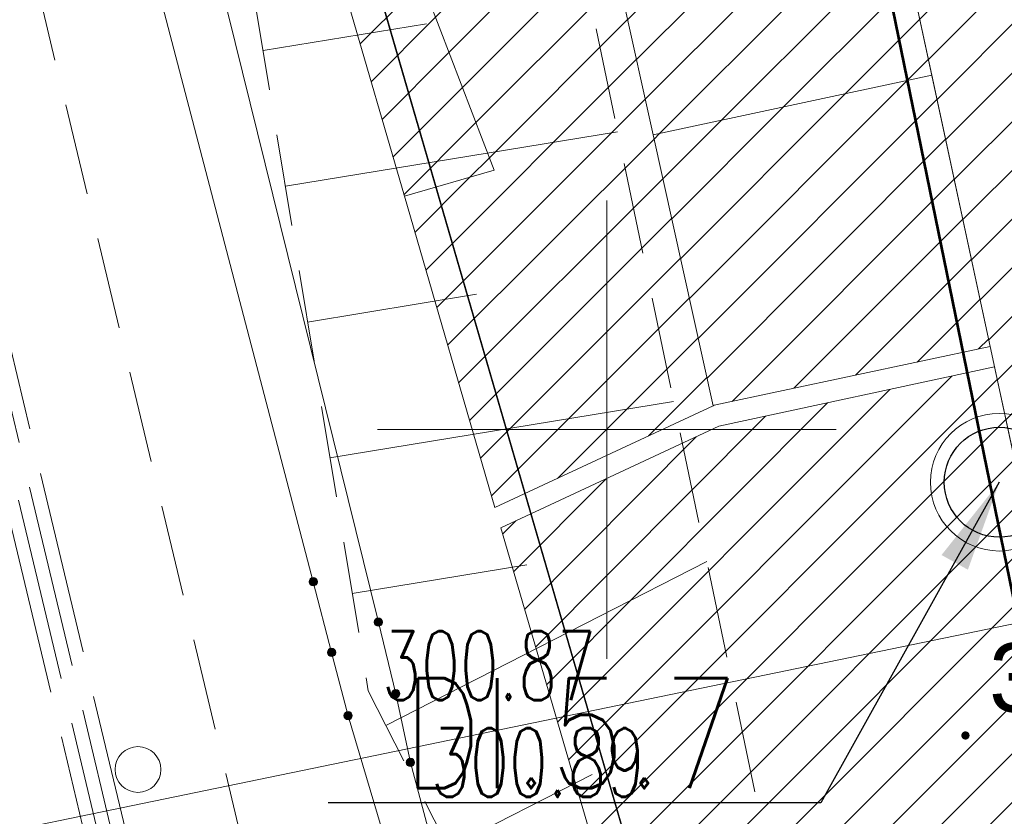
# Model space of a CAD drawing. Header units: metres. Extents: x 6567444 to 13135881, y 5574237 to 11149086.
# Tile 30 of 212: x 6567843.6 to 6567854.33, y 5574445.78 to 5574454.47. Entities that reach past the tile are written whole.
import ezdxf
from ezdxf.enums import TextEntityAlignment as Align

# ---------------------------------------------------------------- set-up
doc = ezdxf.new("R2010")
doc.units = ezdxf.units.M
for name, pattern in [('_MDCP$0$L_0_03', [1, 0.5, -0.5]), ('_MDCP$0$L_0_04', [1.5, 1, -0.5]), ('_MDCP$0$L_2_50', [2.5, 2, -0.5]), ('GE.I.6640.1.468.2024_MDCP_dodatkowe pomiary_12.03.2026$0$L_0_03', [1, 0.5, -0.5]), ('GE.I.6640.1.468.2024_MDCP_dodatkowe pomiary_12.03.2026$0$L_0_04', [1.5, 1, -0.5]), ('GE.I.6640.1.468.2024_MDCP_dodatkowe pomiary_12.03.2026$0$L_2_50', [2.5, 2, -0.5])]:
    doc.linetypes.add(name, pattern=pattern)
for name, color, linetype, lineweight in [('_MDCP$0$EGB_DzialkaEwidencyjna', 7, 'Continuous', 18), ('_MDCP$0$EGB_Klasouzytek', 92, 'Continuous', 18), ('_MDCP$0$EGB_KonturUzytkuGruntowego', 92, 'Continuous', 18), ('_MDCP$0$GES_InneUrzadzeniaTowarzyszace_P', 7, 'Continuous', 18), ('_MDCP$0$GES_PrzewodCieplowniczy', 212, 'Continuous', 18), ('_MDCP$0$GES_PrzewodElektroenergetyczny_Projektowany', 7, 'Continuous', 18), ('_MDCP$0$GES_Rzedna', 7, 'Continuous', 18), ('_MDCP$0$KR_ObiektKarto', 7, 'Continuous', 18), ('_MDCP$0$OT_Komunikacja', 7, 'Continuous', 18), ('_MDCP$0$OT_Skarpa', 7, 'Continuous', 18), ('_MDCP$0$OTRN', 7, 'Continuous', 13), ('_MDCP$0$Z_GRANICE SPRAWDZONE', 100, 'Continuous', 30), ('_MDCP$1$GES_PrzewodWodociagowy', 5, 'Continuous', 18), ('_MDCP$1$PARSI', 7, 'Continuous', 20), ('_TT_KAN_D', 96, 'Continuous', 50), ('_TT_KAN_D_Opis_PKT_I', 7, 'Continuous', 30), ('_TT_KAN_D_Opis_PKT_II', 7, 'Continuous', 30), ('GE.I.6640.1.468.2024_MDCP_dodatkowe pomiary_12.03.2026$0$EGB_DzialkaEwidencyjna', 7, 'Continuous', 18), ('GE.I.6640.1.468.2024_MDCP_dodatkowe pomiary_12.03.2026$0$EGB_Klasouzytek', 92, 'Continuous', 18), ('GE.I.6640.1.468.2024_MDCP_dodatkowe pomiary_12.03.2026$0$EGB_KonturUzytkuGruntowego', 92, 'Continuous', 18), ('GE.I.6640.1.468.2024_MDCP_dodatkowe pomiary_12.03.2026$0$GES_InneUrzadzeniaTowarzyszace_P', 7, 'Continuous', 18), ('GE.I.6640.1.468.2024_MDCP_dodatkowe pomiary_12.03.2026$0$GES_PrzewodCieplowniczy', 212, 'Continuous', 18), ('GE.I.6640.1.468.2024_MDCP_dodatkowe pomiary_12.03.2026$0$GES_PrzewodElektroenergetyczny_Projektowany', 7, 'Continuous', 18), ('GE.I.6640.1.468.2024_MDCP_dodatkowe pomiary_12.03.2026$0$GES_PrzewodWodociagowy', 5, 'Continuous', 18), ('GE.I.6640.1.468.2024_MDCP_dodatkowe pomiary_12.03.2026$0$GES_Rzedna', 7, 'Continuous', 18), ('GE.I.6640.1.468.2024_MDCP_dodatkowe pomiary_12.03.2026$0$KR_ObiektKarto', 7, 'Continuous', 18), ('GE.I.6640.1.468.2024_MDCP_dodatkowe pomiary_12.03.2026$0$OT_Komunikacja', 7, 'Continuous', 18), ('GE.I.6640.1.468.2024_MDCP_dodatkowe pomiary_12.03.2026$0$OT_Skarpa', 7, 'Continuous', 18), ('GE.I.6640.1.468.2024_MDCP_dodatkowe pomiary_12.03.2026$0$OTRN', 7, 'Continuous', 13), ('GE.I.6640.1.468.2024_MDCP_dodatkowe pomiary_12.03.2026$0$PARSI', 7, 'Continuous', 20), ('GE.I.6640.1.468.2024_MDCP_dodatkowe pomiary_12.03.2026$0$Z_GRANICE SPRAWDZONE', 100, 'Continuous', 30)]:
    doc.layers.add(name, color=color, linetype=linetype, lineweight=lineweight)
for name, color, linetype in [('_MDCP$0$OTRN_O', 7, 'Continuous'), ('FORMA - Arch 01 - PZT 1 Strefy', 7, 'Continuous'), ('GE.I.6640.1.468.2024_MDCP_dodatkowe pomiary_12.03.2026$0$OTRN_O', 7, 'Continuous')]:
    doc.layers.add(name, color=color, linetype=linetype)
doc.styles.add('_MDCP$0$BDOT', font='arial.ttf', dxfattribs={"width": 0.9})
doc.styles.add('_MDCP$0$STANDARD', font='simplex.shx')
doc.styles.add('GE.I.6640.1.468.2024_MDCP_dodatkowe pomiary_12.03.2026$0$BDOT', font='arial.ttf', dxfattribs={"width": 0.9})
doc.styles.add('GE.I.6640.1.468.2024_MDCP_dodatkowe pomiary_12.03.2026$0$STANDARD', font='simplex.shx')
doc.styles.add('ROMANS', font='romans.shx', dxfattribs={"width": 0.9})
doc.styles.get("Standard").update_dxf_attribs({"font": 'arial.ttf'})
doc.dimstyles.new('ISO-25', dxfattribs={"dimtxt": 2.5, "dimasz": 2.5, "dimexe": 1.25, "dimexo": 0.625, "dimtad": 1, "dimtxsty": 'Standard', "dimcen": 2.5, "dimadec": 0, "dimazin": 0, "dimtfac": 1, "dimtmove": 0, "dimatfit": 3, "dimfxl": 1, "dimarcsym": 0})
pattern_1 = [(45, (0, 0), (-0.2651650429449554, 0.2651650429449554), [])]

# ---------------------------------------------------------------- blocks, each defined once
blk = doc.blocks.new('_MDCP$0$other_SUPP')
at = {"color": 0, "linetype": 'Continuous', "lineweight": 18}
blk.add_circle((0, 0), 0.5, dxfattribs=at)
blk = doc.blocks.new('_MDCP$0$other_SUPS01_02')
at = {"linetype": 'Continuous', "lineweight": 13}
blk.add_hatch(color=0, dxfattribs=at).paths.add_polyline_path([(0, -0.090553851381, 1), (0, 0.090553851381, 1)])
at = {"color": 0, "linetype": 'Continuous', "lineweight": 13}
blk.add_circle((0, 0), 0.090553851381, dxfattribs=at)
blk = doc.blocks.new('_MDCP$0$OTRN')
at = {"layer": '_MDCP$0$OTRN', "color": 0, "const_width": 0.09}
blk.add_lwpolyline([(-0.045, 0, 1), (0.045, 0, 1)], format="xyb", close=True, dxfattribs=at)
at = {"layer": '_MDCP$0$OTRN_O', "color": 0, "style": '_MDCP$0$BDOT'}
blk.add_attdef('RZEDNA', (0.5138805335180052, 0.5151789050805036), '', height=1.5, dxfattribs=at)
blk = doc.blocks.new('_MDCP$1$mzsk')
at = {"layer": '_MDCP$1$PARSI', "color": 0}
for p, q in [((0, -5), (0, 5)), ((5, 0), (-5, 0))]:
    blk.add_line(p, q, dxfattribs=at)
blk = doc.blocks.new('_MDCP')
at = {"layer": '_MDCP$0$EGB_DzialkaEwidencyjna', "linetype": 'CONTINUOUS', "lineweight": 18}
for p, q in [((6567849.51, 5574552.26), (6567921.55, 5574569.11)), ((6567921.55, 5574569.11), (6567946.41, 5574443.1)), ((6567830.11, 5574547.72), (6567849.51, 5574552.26)), ((6567829, 5574518.49), (6567830.11, 5574547.72)), ((6567851.37, 5574441.53), (6567829, 5574518.49)), ((6567946.41, 5574443.1), (6567945.87, 5574426.93)), ((6567857.95, 5574413.39), (6567851.37, 5574441.53)), ((6567945.87, 5574426.93), (6567941.78, 5574411.28)), ((6567864.17, 5574367.81), (6567857.95, 5574413.39)), ((6567941.78, 5574411.28), (6567926.87, 5574389.48)), ((6567926.87, 5574389.48), (6567903.73, 5574376.76)), ((6567903.73, 5574376.76), (6567864.17, 5574367.81))]:
    blk.add_line(p, q, dxfattribs=at)
at = {"layer": '_MDCP$0$EGB_DzialkaEwidencyjna', "linetype": 'Continuous', "lineweight": 18}
blk.add_line((6567829.06977957, 5574518.249935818), (6567851.30022043, 5574441.770064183), dxfattribs=at)
at = {"layer": '_MDCP$0$EGB_Klasouzytek', "lineweight": 18}
blk.add_lwpolyline([(6567903.73, 5574376.76), (6567864.17, 5574367.81), (6567857.95, 5574413.39), (6567851.37, 5574441.53), (6567829, 5574518.49), (6567830.11, 5574547.72), (6567849.51, 5574552.26), (6567921.55, 5574569.11), (6567946.41, 5574443.1), (6567945.87, 5574426.93), (6567941.78, 5574411.28), (6567926.87, 5574389.48)], close=True, dxfattribs=at)
blk.add_lwpolyline([(6567843.287844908, 5574339.737509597), (6567840.22, 5574379.37), (6567837.969999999, 5574408.39), (6567824.54, 5574464.39), (6567815.07, 5574503.11), (6567813.39, 5574510.85), (6567812.91, 5574512.76), (6567809.639999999, 5574533.629999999), (6567810.66, 5574545.93), (6567811.96, 5574548.85), (6567814.7, 5574549.3), (6567819.81, 5574551.02), (6567841.639999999, 5574556.2), (6567848.19, 5574557.83), (6567849.51, 5574552.26), (6567830.11, 5574547.72), (6567829, 5574518.49), (6567851.37, 5574441.53), (6567857.95, 5574413.39), (6567862.49, 5574380.1), (6567864.17, 5574367.81), (6567869.98, 5574345.11), (6567862.17, 5574342.99), (6567862.140623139, 5574342.196567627)], dxfattribs=at)
at = {"layer": '_MDCP$0$EGB_KonturUzytkuGruntowego', "linetype": '_MDCP$0$L_0_03', "lineweight": 18, "flags": 128}
blk.add_lwpolyline([(6567864.17, 5574367.81), (6567862.49, 5574380.1), (6567857.95, 5574413.39), (6567851.37, 5574441.53), (6567829, 5574518.49), (6567830.11, 5574547.72), (6567849.51, 5574552.26), (6567921.55, 5574569.11), (6567946.41, 5574443.1), (6567945.87, 5574426.93), (6567941.78, 5574411.28), (6567926.87, 5574389.48), (6567903.73, 5574376.76)], close=True, dxfattribs=at)
at = {"layer": '_MDCP$0$EGB_KonturUzytkuGruntowego', "linetype": '_MDCP$0$L_0_03', "lineweight": 18}
blk.add_lwpolyline([(6567843.287844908, 5574339.737509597), (6567840.22, 5574379.37), (6567837.969999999, 5574408.39), (6567824.54, 5574464.39), (6567815.07, 5574503.11), (6567813.39, 5574510.85), (6567812.91, 5574512.76), (6567809.639999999, 5574533.629999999), (6567810.66, 5574545.93), (6567811.96, 5574548.85), (6567814.7, 5574549.3), (6567819.81, 5574551.02), (6567841.639999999, 5574556.2), (6567848.19, 5574557.83), (6567849.51, 5574552.26), (6567830.11, 5574547.72), (6567829, 5574518.49), (6567851.37, 5574441.53), (6567857.95, 5574413.39), (6567862.49, 5574380.1), (6567864.17, 5574367.81), (6567869.98, 5574345.11), (6567862.17, 5574342.99), (6567862.140623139, 5574342.196567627)], dxfattribs=at)
at = {"layer": '_MDCP$0$GES_PrzewodCieplowniczy', "color": 212, "linetype": 'Continuous', "lineweight": 18}
for points in [[(6567844.63, 5574459.56), (6567847.51, 5574447.9), (6567847.7, 5574447.12), (6567847.86, 5574446.370000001), (6567848.67, 5574443.33), (6567848.809999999, 5574442.75), (6567848.71, 5574442.43), (6567848.519999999, 5574442.28), (6567847.980000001, 5574442.11), (6567845.21, 5574441.3), (6567833.29, 5574437.95), (6567831.92, 5574437.57), (6567819.000951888, 5574433.809289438)], [(6567818.910513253, 5574434.43612274), (6567831.7, 5574438.18), (6567833.19, 5574438.54), (6567845.1, 5574441.9), (6567847.36, 5574442.6), (6567848.03, 5574442.83), (6567848.14, 5574442.99), (6567848.2, 5574443.23), (6567848.09, 5574443.82), (6567847.179999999, 5574446.88), (6567847, 5574447.57), (6567846.8, 5574448.34), (6567843.76, 5574459.959999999)]]:
    blk.add_lwpolyline(points, dxfattribs=at)
at = {"layer": '_MDCP$0$GES_PrzewodElektroenergetyczny_Projektowany', "color": 1, "linetype": '_MDCP$0$L_2_50', "lineweight": 18}
for points in [[(6567863.44, 5574345.55), (6567861.32, 5574363.97), (6567859.85, 5574369.93), (6567858, 5574384.73), (6567853.42, 5574407.58), (6567857.22, 5574413.88), (6567851.139999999, 5574440.24), (6567846.03, 5574440.28), (6567840.62, 5574462.96)], [(6567862.969999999, 5574345.7), (6567860.87, 5574363.89), (6567859.4, 5574369.85), (6567857.55, 5574384.66), (6567852.95, 5574407.66), (6567856.75, 5574413.96), (6567850.78, 5574439.790000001), (6567845.68, 5574439.84), (6567840.19, 5574462.85)], [(6567863.13, 5574345.65), (6567861.02, 5574363.92), (6567859.55, 5574369.88), (6567857.7, 5574384.68), (6567853.11, 5574407.629999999), (6567856.91, 5574413.93), (6567850.900000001, 5574439.94), (6567845.79, 5574439.99), (6567840.33, 5574462.89)], [(6567863.28, 5574345.6), (6567861.17, 5574363.95), (6567859.7, 5574369.91), (6567857.849999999, 5574384.710000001), (6567853.27, 5574407.6), (6567857.07, 5574413.910000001), (6567851.02, 5574440.089999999), (6567845.91, 5574440.13), (6567840.48, 5574462.92)]]:
    blk.add_lwpolyline(points, dxfattribs=at)
at = {"layer": '_MDCP$0$KR_ObiektKarto', "linetype": 'Continuous', "lineweight": 18, "flags": 128}
for points in [[(6567846.252933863, 5574454.132936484), (6567848.033498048, 5574454.425424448)], [(6567846.496075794, 5574452.652773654), (6567850.11922763, 5574453.247937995)], [(6567846.739217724, 5574451.172610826), (6567848.581805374, 5574451.475287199)], [(6567846.982359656, 5574449.692447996), (6567850.72955842, 5574450.307989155)], [(6567847.225501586, 5574448.212285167), (6567849.1301127, 5574448.525149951)], [(6567847.592813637, 5574446.772963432), (6567851.091942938, 5574448.562391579)], [(6567848.275778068, 5574445.437463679), (6567849.841954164, 5574446.238394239)]]:
    blk.add_lwpolyline(points, dxfattribs=at)
at = {"layer": '_MDCP$0$OT_Komunikacja', "color": 7, "linetype": '_MDCP$0$L_0_04', "lineweight": 18, "flags": 128}
blk.add_lwpolyline([(6567947.514999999, 5574455.697999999), (6567948.395999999, 5574450.424), (6567948.648, 5574448.731999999), (6567948.974999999, 5574446.476), (6567949.264999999, 5574444.281), (6567949.478, 5574440.508), (6567949.478, 5574438.827), (6567949.548, 5574436.345), (6567949.466, 5574434.494), (6567949.331, 5574431.506), (6567949.013000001, 5574428.567), (6567948.397, 5574424.452), (6567947.845, 5574421.592), (6567946.958, 5574417.848), (6567946.194, 5574415.206), (6567944.955, 5574411.463), (6567944.219999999, 5574409.565), (6567943.335, 5574407.431), (6567941.896, 5574404.446), (6567940.723, 5574402.331), (6567939.781000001, 5574400.677), (6567938.516, 5574398.665000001), (6567936.744, 5574396.084), (6567934.465, 5574393.243), (6567932.327, 5574390.844), (6567928.971, 5574387.543), (6567926.7, 5574385.54), (6567925.032, 5574384.195), (6567923.337, 5574382.935), (6567920.797, 5574381.179), (6567917.606, 5574379.366), (6567914.527, 5574377.737), (6567911.816, 5574376.502), (6567909.558, 5574375.579), (6567907.269, 5574374.816), (6567903.606, 5574373.672), (6567899.382, 5574372.527999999), (6567894.891, 5574371.274), (6567878.894, 5574366.917), (6567867.949, 5574363.87), (6567863.154, 5574362.61), (6567857.11, 5574361.35), (6567856.863, 5574364.456), (6567856.582, 5574368.038999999), (6567856.09, 5574372.83), (6567857, 5574372.9), (6567856.31, 5574378.9), (6567855.79, 5574382.87), (6567855.18, 5574386.83), (6567854.51, 5574390.76), (6567853.78, 5574394.71), (6567853.05, 5574398.63), (6567852.19, 5574402.6), (6567849.76, 5574413.26), (6567849.89, 5574414.22), (6567851.83, 5574414.670000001), (6567851.37, 5574416.66), (6567854.58, 5574417.419999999), (6567850.88, 5574432.39), (6567845.96, 5574431.22), (6567840.92, 5574450.67), (6567838.96, 5574456.25), (6567831.07, 5574490.06), (6567830.27, 5574495.98), (6567829, 5574501.83), (6567827.92, 5574506.7), (6567826.86, 5574511.56), (6567826.08, 5574515.52), (6567825.4, 5574519.47), (6567824.95, 5574522.44), (6567824.5, 5574526.43), (6567824.25, 5574529.43), (6567824.08, 5574532.42), (6567824.01, 5574536.4), (6567824.25, 5574539.41), (6567825.44, 5574545.289999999), (6567826.09, 5574547.18), (6567826.92, 5574548.98), (6567827.87, 5574550.709999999), (6567829, 5574552.37), (6567849.24, 5574556.86), (6567847.84, 5574562.43), (6567850.42, 5574563.07), (6567851, 5574562.82), (6567857.08, 5574558.64), (6567878.36, 5574563.51), (6567907.320000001, 5574570.28), (6567907.730000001, 5574567.88), (6567878.940000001, 5574561.2), (6567857.62, 5574556.33), (6567833.070000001, 5574550.68), (6567832.17, 5574550.48), (6567830.79, 5574549.8), (6567829.67, 5574548.79), (6567828.68, 5574547.02), (6567827.68, 5574544.22), (6567827.06, 5574541.370000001), (6567826.61, 5574538.33), (6567826.47, 5574535.3), (6567826.62, 5574531.27), (6567826.93, 5574527.32), (6567827.29, 5574523.8), (6567827.81, 5574520.339999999), (6567828.64, 5574515.44), (6567829.22, 5574512.47), (6567831.34, 5574502.7), (6567832, 5574502.039999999), (6567832.86, 5574501.86), (6567835.48, 5574490.39), (6567838.69, 5574476.72), (6567840.940000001, 5574477.22), (6567842.1, 5574472.29), (6567839.84, 5574471.76), (6567843.24, 5574457.14), (6567846.41, 5574443.89), (6567846.820000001, 5574442.27), (6567847.04, 5574441.61), (6567847.42, 5574441.08), (6567847.97, 5574440.71), (6567848.63, 5574440.56), (6567849.32, 5574440.61), (6567851.190000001, 5574441.04), (6567854.02, 5574429.39), (6567857.72, 5574414.07), (6567855.38, 5574413.53), (6567854.43, 5574412.7), (6567853.63, 5574411.68), (6567853.17, 5574410.72), (6567853.12, 5574409.71), (6567854.26, 5574404.84), (6567855.509999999, 5574398.999999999), (6567857.01, 5574391.2), (6567857.79, 5574386.18), (6567858.35, 5574382.209999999), (6567859.019999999, 5574377.27), (6567859.909, 5574368.887000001), (6567860.055, 5574367.78), (6567860.402, 5574366.895), (6567861.348, 5574365.757), (6567862.743, 5574365.112), (6567863.812, 5574364.983), (6567864.873, 5574365.082), (6567875.385, 5574368.045), (6567887.169, 5574371.344), (6567894.86, 5574373.433), (6567904.193, 5574375.979), (6567909.985999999, 5574377.842), (6567913.714, 5574379.575), (6567916.29, 5574380.93), (6567919.833, 5574382.929), (6567921.94, 5574384.464999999), (6567924.837, 5574386.597), (6567926.974, 5574388.488), (6567928.91, 5574390.272999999), (6567932.797, 5574394.443), (6567936.263, 5574399.014), (6567938.789, 5574403.047), (6567940.718999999, 5574406.619000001), (6567942.6, 5574410.97), (6567944.237, 5574415.951), (6567945.095, 5574418.932000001), (6567946.005, 5574422.667), (6567946.916, 5574428.255), (6567947.357, 5574433.537), (6567947.446000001, 5574438.626), (6567947.184, 5574444.294), (6567946.685, 5574448.233), (6567946.053999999, 5574452.175), (6567945.029, 5574458.386), (6567942.855999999, 5574469.729), (6567945.871, 5574465.435)], close=True, dxfattribs=at)
at = {"layer": '_MDCP$0$OT_Skarpa', "color": 7, "linetype": '_MDCP$0$L_0_04', "lineweight": 18, "flags": 128}
blk.add_lwpolyline([(6567836.9, 5574495.68), (6567838.52, 5574491.11), (6567840.59, 5574480.86), (6567843.46, 5574480.36), (6567848.13, 5574462.83), (6567851.9, 5574444.67), (6567858.01, 5574426.68), (6567860.79, 5574412.31), (6567856.48, 5574410.59), (6567857.58, 5574403.57), (6567859.68, 5574394.97), (6567860.62, 5574385.5), (6567861.58, 5574370.45), (6567862.01, 5574368.01), (6567863.53, 5574367.38), (6567863.13, 5574366.000000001), (6567861.59, 5574366.75), (6567860.54, 5574368.19), (6567859.27, 5574379.76), (6567857.79, 5574389.9), (6567858.03, 5574391.999999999), (6567857.57, 5574394.08), (6567856.6, 5574396.01), (6567853.99, 5574408.75), (6567853.94, 5574410.45), (6567854.9, 5574412.03), (6567856.04, 5574412.96), (6567858.35, 5574413.64), (6567855.26, 5574426.790000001), (6567851.62, 5574441.379999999), (6567849.42, 5574443.2), (6567847.400000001, 5574447.15), (6567844.89, 5574462.43), (6567841.18, 5574478.32), (6567838.55, 5574479.72), (6567836.83, 5574487.4), (6567833.76, 5574501.749999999)], close=True, dxfattribs=at)
at = {"layer": '_MDCP$0$Z_GRANICE SPRAWDZONE', "linetype": 'ByBlock', "flags": 128}
blk.add_lwpolyline([(6567830.11, 5574547.72), (6567849.5308851, 5574552.261874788), (6567921.55, 5574569.11), (6567946.41, 5574443.1), (6567945.87, 5574426.93), (6567941.769343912, 5574411.258191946), (6567926.87, 5574389.48), (6567903.73, 5574376.76), (6567864.17, 5574367.81), (6567857.95, 5574413.39), (6567851.37, 5574441.53), (6567829, 5574518.49), (6567830.11, 5574547.72)], dxfattribs=at)
at = {"layer": '_MDCP$1$GES_PrzewodWodociagowy', "color": 5, "linetype": 'Continuous', "lineweight": 18}
blk.add_lwpolyline([(6567818.053710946, 5574440.374649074), (6567892.059999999, 5574455.65), (6567958.853, 5574454.349)], dxfattribs=at)
at = {"layer": '_MDCP$0$GES_InneUrzadzeniaTowarzyszace_P', "linetype": 'Continuous', "xscale": 0.5, "yscale": 0.5, "zscale": 0.5}
blk.add_blockref('_MDCP$0$other_SUPP', (6567844.889000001, 5574446.293), dxfattribs=at)
at = {"layer": '_MDCP$0$GES_Rzedna', "color": 212, "linetype": 'Continuous', "xscale": 0.5, "yscale": 0.5, "zscale": 0.5}
for p in [(6567846.8, 5574448.34), (6567847.51, 5574447.9), (6567847, 5574447.57), (6567847.7, 5574447.12), (6567847.179999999, 5574446.88), (6567847.86, 5574446.370000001)]:
    blk.add_blockref('_MDCP$0$other_SUPS01_02', p, dxfattribs=at)
at = {"layer": '_MDCP$0$OTRN', "color": 14, "xscale": 0.5, "yscale": 0.5, "zscale": 0.5}
blk.add_blockref('_MDCP$0$OTRN', (6567853.911, 5574446.664, 301.035), dxfattribs=at).add_auto_attribs({'RZEDNA': '301.0'})
at = {"layer": '_MDCP$1$PARSI', "xscale": 0.5, "yscale": 0.5, "zscale": 0.5, "rotation": 1.16962990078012e-09}
blk.add_blockref('_MDCP$1$mzsk', (6567850, 5574450), dxfattribs=at)
at = {"layer": '_MDCP$0$GES_Rzedna', "color": 212, "lineweight": 15, "style": '_MDCP$0$STANDARD', "width": 0.66}
for s, p in [('300.87', (6567847.550153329, 5574447.425779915)), ('300.89', (6567848.085, 5574446.370000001))]:
    blk.add_text(s, height=0.75, dxfattribs=at).set_placement(p, align=Align.MIDDLE_LEFT)
blk = doc.blocks.new('GE.I.6640.1.468.2024_MDCP_dodatkowe pomiary_12.03.2026$0$other_SUPP')
at = {"color": 0, "linetype": 'Continuous', "lineweight": 18}
blk.add_circle((0, 0), 0.5, dxfattribs=at)
blk = doc.blocks.new('GE.I.6640.1.468.2024_MDCP_dodatkowe pomiary_12.03.2026$0$other_SUPS01_02')
at = {"linetype": 'Continuous', "lineweight": 13}
blk.add_hatch(color=0, dxfattribs=at).paths.add_polyline_path([(0, -0.090553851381, 1), (0, 0.090553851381, 1)])
at = {"color": 0, "linetype": 'Continuous', "lineweight": 13}
blk.add_circle((0, 0), 0.090553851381, dxfattribs=at)
blk = doc.blocks.new('GE.I.6640.1.468.2024_MDCP_dodatkowe pomiary_12.03.2026$0$OTRN')
at = {"layer": 'GE.I.6640.1.468.2024_MDCP_dodatkowe pomiary_12.03.2026$0$OTRN', "color": 0, "const_width": 0.09}
blk.add_lwpolyline([(-0.045, 0, 1), (0.045, 0, 1)], format="xyb", close=True, dxfattribs=at)
at = {"layer": 'GE.I.6640.1.468.2024_MDCP_dodatkowe pomiary_12.03.2026$0$OTRN_O', "color": 0, "style": 'GE.I.6640.1.468.2024_MDCP_dodatkowe pomiary_12.03.2026$0$BDOT'}
blk.add_attdef('RZEDNA', (0.5138805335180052, 0.5151789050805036), '', height=1.5, dxfattribs=at)
blk = doc.blocks.new('GE.I.6640.1.468.2024_MDCP_dodatkowe pomiary_12.03.2026$0$mzsk')
at = {"layer": 'GE.I.6640.1.468.2024_MDCP_dodatkowe pomiary_12.03.2026$0$PARSI', "color": 0}
for p, q in [((0, -5), (0, 5)), ((5, 0), (-5, 0))]:
    blk.add_line(p, q, dxfattribs=at)
blk = doc.blocks.new('GE.I.6640.1.468.2024_MDCP_dodatkowe pomiary_12.03.2026')
at = {"layer": 'GE.I.6640.1.468.2024_MDCP_dodatkowe pomiary_12.03.2026$0$EGB_DzialkaEwidencyjna', "linetype": 'CONTINUOUS', "lineweight": 18}
for p, q in [((6567849.51, 5574552.26), (6567921.55, 5574569.11)), ((6567921.55, 5574569.11), (6567946.41, 5574443.1)), ((6567830.11, 5574547.72), (6567849.51, 5574552.26)), ((6567829, 5574518.49), (6567830.11, 5574547.72)), ((6567851.37, 5574441.53), (6567829, 5574518.49)), ((6567946.41, 5574443.1), (6567945.87, 5574426.93)), ((6567857.95, 5574413.39), (6567851.37, 5574441.53)), ((6567945.87, 5574426.93), (6567941.78, 5574411.28)), ((6567864.17, 5574367.81), (6567857.95, 5574413.39)), ((6567941.78, 5574411.28), (6567926.87, 5574389.48)), ((6567926.87, 5574389.48), (6567903.73, 5574376.76)), ((6567903.73, 5574376.76), (6567864.17, 5574367.81))]:
    blk.add_line(p, q, dxfattribs=at)
at = {"layer": 'GE.I.6640.1.468.2024_MDCP_dodatkowe pomiary_12.03.2026$0$EGB_DzialkaEwidencyjna', "linetype": 'Continuous', "lineweight": 18}
blk.add_line((6567829.06977957, 5574518.249935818), (6567851.30022043, 5574441.770064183), dxfattribs=at)
at = {"layer": 'GE.I.6640.1.468.2024_MDCP_dodatkowe pomiary_12.03.2026$0$EGB_Klasouzytek', "lineweight": 18}
blk.add_lwpolyline([(6567903.73, 5574376.76), (6567864.17, 5574367.81), (6567857.95, 5574413.39), (6567851.37, 5574441.53), (6567829, 5574518.49), (6567830.11, 5574547.72), (6567849.51, 5574552.26), (6567921.55, 5574569.11), (6567946.41, 5574443.1), (6567945.87, 5574426.93), (6567941.78, 5574411.28), (6567926.87, 5574389.48)], close=True, dxfattribs=at)
blk.add_lwpolyline([(6567843.287844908, 5574339.737509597), (6567840.22, 5574379.37), (6567837.969999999, 5574408.39), (6567824.54, 5574464.39), (6567815.07, 5574503.11), (6567813.39, 5574510.85), (6567812.91, 5574512.76), (6567809.639999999, 5574533.629999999), (6567810.66, 5574545.93), (6567811.96, 5574548.85), (6567814.7, 5574549.3), (6567819.81, 5574551.02), (6567841.639999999, 5574556.2), (6567848.19, 5574557.83), (6567849.51, 5574552.26), (6567830.11, 5574547.72), (6567829, 5574518.49), (6567851.37, 5574441.53), (6567857.95, 5574413.39), (6567862.49, 5574380.1), (6567864.17, 5574367.81), (6567869.98, 5574345.11), (6567862.17, 5574342.99), (6567862.140623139, 5574342.196567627)], dxfattribs=at)
at = {"layer": 'GE.I.6640.1.468.2024_MDCP_dodatkowe pomiary_12.03.2026$0$EGB_KonturUzytkuGruntowego', "linetype": 'GE.I.6640.1.468.2024_MDCP_dodatkowe pomiary_12.03.2026$0$L_0_03', "lineweight": 18, "flags": 128}
blk.add_lwpolyline([(6567864.17, 5574367.81), (6567862.49, 5574380.1), (6567857.95, 5574413.39), (6567851.37, 5574441.53), (6567829, 5574518.49), (6567830.11, 5574547.72), (6567849.51, 5574552.26), (6567921.55, 5574569.11), (6567946.41, 5574443.1), (6567945.87, 5574426.93), (6567941.78, 5574411.28), (6567926.87, 5574389.48), (6567903.73, 5574376.76)], close=True, dxfattribs=at)
at = {"layer": 'GE.I.6640.1.468.2024_MDCP_dodatkowe pomiary_12.03.2026$0$EGB_KonturUzytkuGruntowego', "linetype": 'GE.I.6640.1.468.2024_MDCP_dodatkowe pomiary_12.03.2026$0$L_0_03', "lineweight": 18}
blk.add_lwpolyline([(6567843.287844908, 5574339.737509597), (6567840.22, 5574379.37), (6567837.969999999, 5574408.39), (6567824.54, 5574464.39), (6567815.07, 5574503.11), (6567813.39, 5574510.85), (6567812.91, 5574512.76), (6567809.639999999, 5574533.629999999), (6567810.66, 5574545.93), (6567811.96, 5574548.85), (6567814.7, 5574549.3), (6567819.81, 5574551.02), (6567841.639999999, 5574556.2), (6567848.19, 5574557.83), (6567849.51, 5574552.26), (6567830.11, 5574547.72), (6567829, 5574518.49), (6567851.37, 5574441.53), (6567857.95, 5574413.39), (6567862.49, 5574380.1), (6567864.17, 5574367.81), (6567869.98, 5574345.11), (6567862.17, 5574342.99), (6567862.140623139, 5574342.196567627)], dxfattribs=at)
at = {"layer": 'GE.I.6640.1.468.2024_MDCP_dodatkowe pomiary_12.03.2026$0$GES_PrzewodCieplowniczy', "color": 212, "linetype": 'Continuous', "lineweight": 18}
for points in [[(6567844.63, 5574459.56), (6567847.51, 5574447.9), (6567847.7, 5574447.12), (6567847.86, 5574446.370000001), (6567848.67, 5574443.33), (6567848.809999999, 5574442.75), (6567848.71, 5574442.43), (6567848.519999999, 5574442.28), (6567847.980000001, 5574442.11), (6567845.21, 5574441.3), (6567833.29, 5574437.95), (6567831.92, 5574437.57), (6567819.000951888, 5574433.809289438)], [(6567818.910513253, 5574434.43612274), (6567831.7, 5574438.18), (6567833.19, 5574438.54), (6567845.1, 5574441.9), (6567847.36, 5574442.6), (6567848.03, 5574442.83), (6567848.14, 5574442.99), (6567848.2, 5574443.23), (6567848.09, 5574443.82), (6567847.179999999, 5574446.88), (6567847, 5574447.57), (6567846.8, 5574448.34), (6567843.76, 5574459.959999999)]]:
    blk.add_lwpolyline(points, dxfattribs=at)
at = {"layer": 'GE.I.6640.1.468.2024_MDCP_dodatkowe pomiary_12.03.2026$0$GES_PrzewodElektroenergetyczny_Projektowany', "color": 1, "linetype": 'GE.I.6640.1.468.2024_MDCP_dodatkowe pomiary_12.03.2026$0$L_2_50', "lineweight": 18}
for points in [[(6567863.44, 5574345.55), (6567861.32, 5574363.97), (6567859.85, 5574369.93), (6567858, 5574384.73), (6567853.42, 5574407.58), (6567857.22, 5574413.88), (6567851.139999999, 5574440.24), (6567846.03, 5574440.28), (6567840.62, 5574462.96)], [(6567862.969999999, 5574345.7), (6567860.87, 5574363.89), (6567859.4, 5574369.85), (6567857.55, 5574384.66), (6567852.95, 5574407.66), (6567856.75, 5574413.96), (6567850.78, 5574439.790000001), (6567845.68, 5574439.84), (6567840.19, 5574462.85)], [(6567863.13, 5574345.65), (6567861.02, 5574363.92), (6567859.55, 5574369.88), (6567857.7, 5574384.68), (6567853.11, 5574407.629999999), (6567856.91, 5574413.93), (6567850.900000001, 5574439.94), (6567845.79, 5574439.99), (6567840.33, 5574462.89)], [(6567863.28, 5574345.6), (6567861.17, 5574363.95), (6567859.7, 5574369.91), (6567857.849999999, 5574384.710000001), (6567853.27, 5574407.6), (6567857.07, 5574413.910000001), (6567851.02, 5574440.089999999), (6567845.91, 5574440.13), (6567840.48, 5574462.92)]]:
    blk.add_lwpolyline(points, dxfattribs=at)
at = {"layer": 'GE.I.6640.1.468.2024_MDCP_dodatkowe pomiary_12.03.2026$0$GES_PrzewodWodociagowy', "color": 5, "linetype": 'Continuous', "lineweight": 18}
blk.add_lwpolyline([(6567818.053710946, 5574440.374649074), (6567892.059999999, 5574455.65), (6567958.853, 5574454.349)], dxfattribs=at)
at = {"layer": 'GE.I.6640.1.468.2024_MDCP_dodatkowe pomiary_12.03.2026$0$KR_ObiektKarto', "linetype": 'Continuous', "lineweight": 18, "flags": 128}
for points in [[(6567846.252933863, 5574454.132936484), (6567848.033498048, 5574454.425424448)], [(6567846.496075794, 5574452.652773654), (6567850.11922763, 5574453.247937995)], [(6567846.739217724, 5574451.172610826), (6567848.581805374, 5574451.475287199)], [(6567846.982359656, 5574449.692447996), (6567850.72955842, 5574450.307989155)], [(6567847.225501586, 5574448.212285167), (6567849.1301127, 5574448.525149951)], [(6567847.592813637, 5574446.772963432), (6567851.091942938, 5574448.562391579)], [(6567848.275778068, 5574445.437463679), (6567849.841954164, 5574446.238394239)]]:
    blk.add_lwpolyline(points, dxfattribs=at)
at = {"layer": 'GE.I.6640.1.468.2024_MDCP_dodatkowe pomiary_12.03.2026$0$OT_Komunikacja', "color": 7, "linetype": 'GE.I.6640.1.468.2024_MDCP_dodatkowe pomiary_12.03.2026$0$L_0_04', "lineweight": 18, "flags": 128}
blk.add_lwpolyline([(6567947.514999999, 5574455.697999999), (6567948.395999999, 5574450.424), (6567948.648, 5574448.731999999), (6567948.974999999, 5574446.476), (6567949.264999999, 5574444.281), (6567949.478, 5574440.508), (6567949.478, 5574438.827), (6567949.548, 5574436.345), (6567949.466, 5574434.494), (6567949.331, 5574431.506), (6567949.013000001, 5574428.567), (6567948.397, 5574424.452), (6567947.845, 5574421.592), (6567946.958, 5574417.848), (6567946.194, 5574415.206), (6567944.955, 5574411.463), (6567944.219999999, 5574409.565), (6567943.335, 5574407.431), (6567941.896, 5574404.446), (6567940.723, 5574402.331), (6567939.781000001, 5574400.677), (6567938.516, 5574398.665000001), (6567936.744, 5574396.084), (6567934.465, 5574393.243), (6567932.327, 5574390.844), (6567928.971, 5574387.543), (6567926.7, 5574385.54), (6567925.032, 5574384.195), (6567923.337, 5574382.935), (6567920.797, 5574381.179), (6567917.606, 5574379.366), (6567914.527, 5574377.737), (6567911.816, 5574376.502), (6567909.558, 5574375.579), (6567907.269, 5574374.816), (6567903.606, 5574373.672), (6567899.382, 5574372.527999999), (6567894.891, 5574371.274), (6567878.894, 5574366.917), (6567867.949, 5574363.87), (6567863.154, 5574362.61), (6567857.11, 5574361.35), (6567856.863, 5574364.456), (6567856.582, 5574368.038999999), (6567856.09, 5574372.83), (6567857, 5574372.9), (6567856.31, 5574378.9), (6567855.79, 5574382.87), (6567855.18, 5574386.83), (6567854.51, 5574390.76), (6567853.78, 5574394.71), (6567853.05, 5574398.63), (6567852.19, 5574402.6), (6567849.76, 5574413.26), (6567849.89, 5574414.22), (6567851.83, 5574414.670000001), (6567851.37, 5574416.66), (6567854.58, 5574417.419999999), (6567850.88, 5574432.39), (6567845.96, 5574431.22), (6567840.92, 5574450.67), (6567838.96, 5574456.25), (6567831.07, 5574490.06), (6567830.27, 5574495.98), (6567829, 5574501.83), (6567827.92, 5574506.7), (6567826.86, 5574511.56), (6567826.08, 5574515.52), (6567825.4, 5574519.47), (6567824.95, 5574522.44), (6567824.5, 5574526.43), (6567824.25, 5574529.43), (6567824.08, 5574532.42), (6567824.01, 5574536.4), (6567824.25, 5574539.41), (6567825.44, 5574545.289999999), (6567826.09, 5574547.18), (6567826.92, 5574548.98), (6567827.87, 5574550.709999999), (6567829, 5574552.37), (6567849.24, 5574556.86), (6567847.84, 5574562.43), (6567850.42, 5574563.07), (6567851, 5574562.82), (6567857.08, 5574558.64), (6567878.36, 5574563.51), (6567907.320000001, 5574570.28), (6567907.730000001, 5574567.88), (6567878.940000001, 5574561.2), (6567857.62, 5574556.33), (6567833.070000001, 5574550.68), (6567832.17, 5574550.48), (6567830.79, 5574549.8), (6567829.67, 5574548.79), (6567828.68, 5574547.02), (6567827.68, 5574544.22), (6567827.06, 5574541.370000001), (6567826.61, 5574538.33), (6567826.47, 5574535.3), (6567826.62, 5574531.27), (6567826.93, 5574527.32), (6567827.29, 5574523.8), (6567827.81, 5574520.339999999), (6567828.64, 5574515.44), (6567829.22, 5574512.47), (6567831.34, 5574502.7), (6567832, 5574502.039999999), (6567832.86, 5574501.86), (6567835.48, 5574490.39), (6567838.69, 5574476.72), (6567840.940000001, 5574477.22), (6567842.1, 5574472.29), (6567839.84, 5574471.76), (6567843.24, 5574457.14), (6567846.41, 5574443.89), (6567846.820000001, 5574442.27), (6567847.04, 5574441.61), (6567847.42, 5574441.08), (6567847.97, 5574440.71), (6567848.63, 5574440.56), (6567849.32, 5574440.61), (6567851.190000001, 5574441.04), (6567854.02, 5574429.39), (6567857.72, 5574414.07), (6567855.38, 5574413.53), (6567854.43, 5574412.7), (6567853.63, 5574411.68), (6567853.17, 5574410.72), (6567853.12, 5574409.71), (6567854.26, 5574404.84), (6567855.509999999, 5574398.999999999), (6567857.01, 5574391.2), (6567857.79, 5574386.18), (6567858.35, 5574382.209999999), (6567859.019999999, 5574377.27), (6567859.909, 5574368.887000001), (6567860.055, 5574367.78), (6567860.402, 5574366.895), (6567861.348, 5574365.757), (6567862.743, 5574365.112), (6567863.812, 5574364.983), (6567864.873, 5574365.082), (6567875.385, 5574368.045), (6567887.169, 5574371.344), (6567894.86, 5574373.433), (6567904.193, 5574375.979), (6567909.985999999, 5574377.842), (6567913.714, 5574379.575), (6567916.29, 5574380.93), (6567919.833, 5574382.929), (6567921.94, 5574384.464999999), (6567924.837, 5574386.597), (6567926.974, 5574388.488), (6567928.91, 5574390.272999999), (6567932.797, 5574394.443), (6567936.263, 5574399.014), (6567938.789, 5574403.047), (6567940.718999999, 5574406.619000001), (6567942.6, 5574410.97), (6567944.237, 5574415.951), (6567945.095, 5574418.932000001), (6567946.005, 5574422.667), (6567946.916, 5574428.255), (6567947.357, 5574433.537), (6567947.446000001, 5574438.626), (6567947.184, 5574444.294), (6567946.685, 5574448.233), (6567946.053999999, 5574452.175), (6567945.029, 5574458.386), (6567942.855999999, 5574469.729), (6567945.871, 5574465.435)], close=True, dxfattribs=at)
at = {"layer": 'GE.I.6640.1.468.2024_MDCP_dodatkowe pomiary_12.03.2026$0$OT_Skarpa', "color": 7, "linetype": 'GE.I.6640.1.468.2024_MDCP_dodatkowe pomiary_12.03.2026$0$L_0_04', "lineweight": 18, "flags": 128}
blk.add_lwpolyline([(6567836.9, 5574495.68), (6567838.52, 5574491.11), (6567840.59, 5574480.86), (6567843.46, 5574480.36), (6567848.13, 5574462.83), (6567851.9, 5574444.67), (6567858.01, 5574426.68), (6567860.79, 5574412.31), (6567856.48, 5574410.59), (6567857.58, 5574403.57), (6567859.68, 5574394.97), (6567860.62, 5574385.5), (6567861.58, 5574370.45), (6567862.01, 5574368.01), (6567863.53, 5574367.38), (6567863.13, 5574366.000000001), (6567861.59, 5574366.75), (6567860.54, 5574368.19), (6567859.27, 5574379.76), (6567857.79, 5574389.9), (6567858.03, 5574391.999999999), (6567857.57, 5574394.08), (6567856.6, 5574396.01), (6567853.99, 5574408.75), (6567853.94, 5574410.45), (6567854.9, 5574412.03), (6567856.04, 5574412.96), (6567858.35, 5574413.64), (6567855.26, 5574426.790000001), (6567851.62, 5574441.379999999), (6567849.42, 5574443.2), (6567847.400000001, 5574447.15), (6567844.89, 5574462.43), (6567841.18, 5574478.32), (6567838.55, 5574479.72), (6567836.83, 5574487.4), (6567833.76, 5574501.749999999)], close=True, dxfattribs=at)
at = {"layer": 'GE.I.6640.1.468.2024_MDCP_dodatkowe pomiary_12.03.2026$0$Z_GRANICE SPRAWDZONE', "linetype": 'ByBlock', "flags": 128}
blk.add_lwpolyline([(6567830.11, 5574547.72), (6567849.5308851, 5574552.261874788), (6567921.55, 5574569.11), (6567946.41, 5574443.1), (6567945.87, 5574426.93), (6567941.769343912, 5574411.258191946), (6567926.87, 5574389.48), (6567903.73, 5574376.76), (6567864.17, 5574367.81), (6567857.95, 5574413.39), (6567851.37, 5574441.53), (6567829, 5574518.49), (6567830.11, 5574547.72)], dxfattribs=at)
at = {"layer": 'GE.I.6640.1.468.2024_MDCP_dodatkowe pomiary_12.03.2026$0$GES_InneUrzadzeniaTowarzyszace_P', "linetype": 'Continuous', "xscale": 0.5, "yscale": 0.5, "zscale": 0.5}
blk.add_blockref('GE.I.6640.1.468.2024_MDCP_dodatkowe pomiary_12.03.2026$0$other_SUPP', (6567844.889000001, 5574446.293), dxfattribs=at)
at = {"layer": 'GE.I.6640.1.468.2024_MDCP_dodatkowe pomiary_12.03.2026$0$GES_Rzedna', "color": 212, "linetype": 'Continuous', "xscale": 0.5, "yscale": 0.5, "zscale": 0.5}
for p in [(6567846.8, 5574448.34), (6567847.51, 5574447.9), (6567847, 5574447.57), (6567847.7, 5574447.12), (6567847.179999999, 5574446.88), (6567847.86, 5574446.370000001)]:
    blk.add_blockref('GE.I.6640.1.468.2024_MDCP_dodatkowe pomiary_12.03.2026$0$other_SUPS01_02', p, dxfattribs=at)
at = {"layer": 'GE.I.6640.1.468.2024_MDCP_dodatkowe pomiary_12.03.2026$0$OTRN', "color": 14, "xscale": 0.5, "yscale": 0.5, "zscale": 0.5}
blk.add_blockref('GE.I.6640.1.468.2024_MDCP_dodatkowe pomiary_12.03.2026$0$OTRN', (6567853.911, 5574446.664, 301.035), dxfattribs=at).add_auto_attribs({'RZEDNA': '301.0'})
at = {"layer": 'GE.I.6640.1.468.2024_MDCP_dodatkowe pomiary_12.03.2026$0$PARSI', "xscale": 0.5, "yscale": 0.5, "zscale": 0.5, "rotation": 1.16962990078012e-09}
blk.add_blockref('GE.I.6640.1.468.2024_MDCP_dodatkowe pomiary_12.03.2026$0$mzsk', (6567850, 5574450), dxfattribs=at)
at = {"layer": 'GE.I.6640.1.468.2024_MDCP_dodatkowe pomiary_12.03.2026$0$GES_Rzedna', "color": 212, "lineweight": 15, "style": 'GE.I.6640.1.468.2024_MDCP_dodatkowe pomiary_12.03.2026$0$STANDARD', "width": 0.66}
for s, p in [('300.87', (6567847.550153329, 5574447.425779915)), ('300.89', (6567848.085, 5574446.370000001))]:
    blk.add_text(s, height=0.75, dxfattribs=at).set_placement(p, align=Align.MIDDLE_LEFT)

msp = doc.modelspace()

# ---------------------------------------------------------------- block references
at = {"layer": 'Defpoints'}
msp.add_blockref('GE.I.6640.1.468.2024_MDCP_dodatkowe pomiary_12.03.2026', (0, 0), dxfattribs=at)

# ---------------------------------------------------------------- next in the draw order: block references
msp.add_blockref('_MDCP', (0, 0))

# ---------------------------------------------------------------- next in the draw order: hatches: boundary and pattern name
at = {"layer": 'FORMA - Arch 01 - PZT 1 Strefy', "linetype": 'Continuous', "lineweight": 0, "true_color": 0x786554}
h = msp.add_hatch(dxfattribs=at)
h.set_pattern_fill('ANSI31', color=37, scale=3, style=0)
h.set_pattern_definition(pattern_1)
h.paths.add_polyline_path([(6567855.245703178, 5574456.300726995), (6567851.757000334, 5574462.185364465), (6567854.181197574, 5574450.905914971), (6567854.544431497, 5574449.215838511), (6567856.499781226, 5574449.636085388), (6567856.137439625, 5574451.322009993), (6567883.370636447, 5574457.114543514), (6567888.036640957, 5574457.094609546), (6567887.529887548, 5574459.452462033, 0.007413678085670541), (6567887.32680361, 5574460.147712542), (6567886.587313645, 5574463.892713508), (6567882.349321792, 5574463.025431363), (6567879.754832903, 5574458.887879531), (6567862.162463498, 5574455.106924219)])
h = msp.add_hatch(dxfattribs=at)
h.set_pattern_fill('ANSI31', color=37, scale=3, style=0)
h.set_pattern_definition(pattern_1)
h.paths.add_polyline_path([(6567848.772781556, 5574452.828459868), (6567847.793616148, 5574452.544020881), (6567848.779798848, 5574449.149141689), (6567851.161004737, 5574450.260670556), (6567850.505413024, 5574453.213182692), (6567848.530157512, 5574462.108911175), (6567846.930686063, 5574462.111473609), (6567845.394201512, 5574461.665138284)])
at = {"layer": 'FORMA - Arch 01 - PZT 1 Strefy', "linetype": 'Continuous', "lineweight": 0, "true_color": 0x577933}
h = msp.add_hatch(dxfattribs=at)
h.set_pattern_fill('ANSI31', color=77, scale=3, style=0)
h.set_pattern_definition(pattern_1)
h.paths.add_polyline_path([(6567848.772781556, 5574452.828459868), (6567845.394201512, 5574461.665138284), (6567845.347706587, 5574461.825194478), (6567845.112218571, 5574461.774583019), (6567847.793616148, 5574452.544020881)])
at = {"layer": 'FORMA - Arch 01 - PZT 1 Strefy', "linetype": 'Continuous', "lineweight": 0, "true_color": 0x606060}
h = msp.add_hatch(dxfattribs=at)
h.set_pattern_fill('ANSI31', color=251, scale=3, style=0)
h.set_pattern_definition(pattern_1)
h.paths.add_polyline_path([(6567849.187093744, 5574459.15267224), (6567850.505906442, 5574453.213288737), (6567853.544917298, 5574453.866437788), (6567852.266547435, 5574459.814513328)])
at = {"layer": 'FORMA - Arch 01 - PZT 1 Strefy', "linetype": 'Continuous', "lineweight": 0, "true_color": 0x786554}
h = msp.add_hatch(dxfattribs=at)
h.set_pattern_fill('ANSI31', color=37, scale=3, style=0)
h.set_pattern_definition(pattern_1)
h.paths.add_polyline_path([(6567853.54491738, 5574453.866437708), (6567850.505413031, 5574453.213182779), (6567851.161004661, 5574450.260670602), (6567851.172204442, 5574450.265898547), (6567854.181197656, 5574450.905914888)])
at = {"layer": 'FORMA - Arch 01 - PZT 1 Strefy', "linetype": 'Continuous', "lineweight": 0, "true_color": 0x577933}
h = msp.add_hatch(dxfattribs=at)
h.set_pattern_fill('ANSI31', color=77, scale=3, style=0)
h.set_pattern_definition(pattern_1)
h.paths.add_polyline_path([(6567864.170000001, 5574366.559999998), (6567871.926719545, 5574368.33849201), (6567854.229089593, 5574450.68308013), (6567851.221468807, 5574450.036677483), (6567848.844631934, 5574448.927187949), (6567851.440659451, 5574440.039778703), (6567857.872586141, 5574412.533028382)])

# ---------------------------------------------------------------- next in the draw order: linework, layer by layer
at = {"layer": '_TT_KAN_D', "lineweight": 13}
msp.add_circle((6567854.280531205, 5574449.425847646), 0.749999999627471, dxfattribs=at)
at = {"layer": '_TT_KAN_D', "lineweight": 30}
msp.add_circle((6567854.280531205, 5574449.425847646), 0.599999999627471, dxfattribs=at)
at = {"layer": '_TT_KAN_D_Opis_PKT_II', "color": 6, "lineweight": 53}
msp.add_lwpolyline([(6567815.05965872, 5574477.79141936), (6567826.979801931, 5574422.105840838), (6567858.180771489, 5574429.865874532), (6567851.567800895, 5574462.17487845), (6567845.83649765, 5574461.10311669), (6567842.214814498, 5574476.526567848), (6567828.067830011, 5574474.110540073), (6567826.333338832, 5574479.260319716)], close=True, dxfattribs=at)
at = {"layer": 'FORMA - Arch 01 - PZT 1 Strefy', "color": 31, "linetype": 'Continuous', "lineweight": 0, "true_color": 0xf1cba9}
for p, q in [((6567851.757000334, 5574462.185364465), (6567854.181197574, 5574450.905914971)), ((6567850.505413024, 5574453.213182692), (6567848.530157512, 5574462.108911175)), ((6567845.394201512, 5574461.665138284), (6567848.772781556, 5574452.828459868)), ((6567853.54491738, 5574453.866437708), (6567850.505413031, 5574453.213182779)), ((6567854.181197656, 5574450.905914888), (6567853.54491738, 5574453.866437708)), ((6567850.505413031, 5574453.213182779), (6567851.161004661, 5574450.260670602)), ((6567851.161004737, 5574450.260670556), (6567850.505413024, 5574453.213182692)), ((6567848.772781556, 5574452.828459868), (6567847.793616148, 5574452.544020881)), ((6567847.793616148, 5574452.544020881), (6567848.779798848, 5574449.149141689)), ((6567851.172204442, 5574450.265898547), (6567854.181197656, 5574450.905914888)), ((6567854.181197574, 5574450.905914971), (6567854.544431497, 5574449.215838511)), ((6567848.779798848, 5574449.149141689), (6567851.161004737, 5574450.260670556)), ((6567851.161004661, 5574450.260670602), (6567851.172204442, 5574450.265898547))]:
    msp.add_line(p, q, dxfattribs=at)
at = {"layer": 'FORMA - Arch 01 - PZT 1 Strefy', "color": 71, "linetype": 'Continuous', "lineweight": 13, "true_color": 0xaff266}
for p, q in [((6567845.112218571, 5574461.774583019), (6567847.793616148, 5574452.544020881)), ((6567848.772781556, 5574452.828459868), (6567845.394201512, 5574461.665138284)), ((6567847.793616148, 5574452.544020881), (6567848.772781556, 5574452.828459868)), ((6567854.229089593, 5574450.68308013), (6567851.221468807, 5574450.036677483)), ((6567871.926719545, 5574368.33849201), (6567854.229089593, 5574450.68308013)), ((6567851.221468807, 5574450.036677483), (6567848.844631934, 5574448.927187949)), ((6567848.844631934, 5574448.927187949), (6567851.440659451, 5574440.039778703))]:
    msp.add_line(p, q, dxfattribs=at)
at = {"layer": 'FORMA - Arch 01 - PZT 1 Strefy', "color": 9, "linetype": 'Continuous', "lineweight": 13}
for p, q in [((6567853.544917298, 5574453.866437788), (6567852.266547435, 5574459.814513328)), ((6567849.187093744, 5574459.15267224), (6567850.505906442, 5574453.213288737)), ((6567850.505906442, 5574453.213288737), (6567853.544917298, 5574453.866437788))]:
    msp.add_line(p, q, dxfattribs=at)

# ---------------------------------------------------------------- next in the draw order: texts
at = {"layer": '_TT_KAN_D_Opis_PKT_I', "insert": (6567851.438558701, 5574447.288617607), "char_height": 1.2, "attachment_point": 3, "style": 'ROMANS'}
msp.add_mtext('\\W0.8;DI.5.7', dxfattribs=at)

# ---------------------------------------------------------------- next in the draw order: leaders
at = {"layer": '_TT_KAN_D_Opis_PKT_I', "lineweight": 25, "annotation_type": 0, "has_hookline": 1, "hookline_direction": 1, "text_width": 3.748571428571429}
msp.add_leader([(6567854.280531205, 5574449.425847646), (6567852.334616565, 5574445.929855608), (6567851.334616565, 5574445.929855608)], dimstyle='ISO-25', override={"dimasz": 1, "dimgap": 0.625, "dimtad": 3}, dxfattribs=at)

doc.saveas('drawing.dxf')
